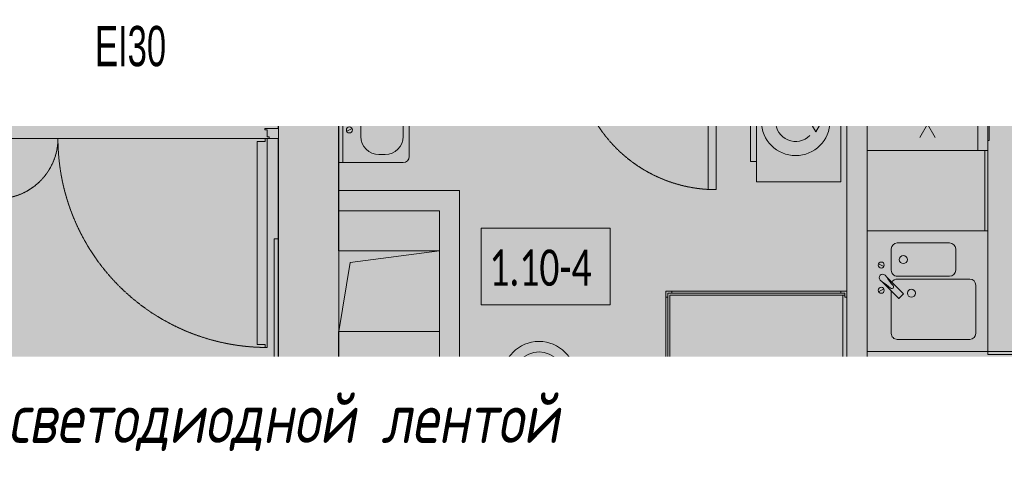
# Model space of a CAD drawing. Header units: millimetres. Extents: x -76220005 to 7466349, y -86687 to 22351.
# Tile 208 of 256: x 63243 to 68135, y -33846 to -31579. Entities that reach past the tile are written whole.
import ezdxf
from ezdxf import colors
from ezdxf.entities.mleader import LeaderData, LeaderLine
from ezdxf.math import Vec2, Vec3

# ---------------------------------------------------------------- set-up
doc = ezdxf.new("R2010")
doc.units = ezdxf.units.MM
for name, pattern in [('-D1-02х01', [3, 2, -1]), ('-D1-03x03', [6, 3, -3]), ('DASHDOT', [25.4, 12.7, -6.35, 0, -6.35])]:
    doc.linetypes.add(name, pattern=pattern)
for name, color, linetype, lineweight in [('_0', 7, 'Continuous', 13), ('A-000-MH_MASS', 7, '-D1-03x03', 5), ('A-010-A_ROOM', 7, 'Continuous', 18), ('A-200-M_WALL', 7, 'Continuous', 5), ('A-200-M_WALL_INT', 7, 'Continuous', 5), ('A-200-M_WALL_PAT', 7, 'Continuous', 5), ('A-230-M_FLOOR', 7, 'Continuous', 5), ('A-325-M_DOOR', 7, 'Continuous', 5), ('A-700-M_FFE', 7, 'Continuous', 5), ('dim_light', 12, 'Continuous', 9), ('dim_pot', 183, 'Continuous', 9), ('E-610-M_EPS', 7, 'Continuous', 5), ('M-520-M_DRAINAGE_FW', 7, 'Continuous', 5), ('M-567-M_MECH_EQP', 7, 'Continuous', 5), ('Z-060-M_DETAIL', 7, 'Continuous', 5), ('Марки дверей', 7, 'Continuous', 9)]:
    doc.layers.add(name, color=color, linetype=linetype, lineweight=lineweight)
doc.layers.add('dim_razv', color=7, linetype='DASHDOT', lineweight=9, true_color=0x285228)
doc.layers.add('pol', color=7, linetype='Continuous', lineweight=15, true_color=0x55666d)
doc.styles.add('Arial Narrow_1', font='ARIALN.TTF', dxfattribs={"width": 0.75, "height": 200})
doc.styles.add('Calibri Light_2', font='Calibri light.ttf', dxfattribs={"width": 0.7, "height": 250})
doc.styles.add('fl_iso paper', font='isocpeur.ttf', dxfattribs={"width": 0.8, "oblique": 10})
doc.styles.add('In tre', font='isocpeur.ttf', dxfattribs={"width": 0.8, "oblique": 10})

# ---------------------------------------------------------------- blocks, each defined once
blk = doc.blocks.new('_DOT')
at = {"color": 0, "linetype": 'ByBlock'}
blk.add_line((-0.5, 0), (-1, 0), dxfattribs=at)
at = {"color": 0, "linetype": 'ByBlock', "const_width": 0.5}
blk.add_lwpolyline([(-0.25, 0, 1), (0.25, 0, 1)], format="xyb", close=True, dxfattribs=at)
blk = doc.blocks.new('A_MEQ_OpeningShaft-Rectangular - ВК-7854952-50_AS_Plan_10')
at = {"layer": 'Z-060-M_DETAIL', "linetype": '-D1-03x03'}
blk.add_hatch(color=256, dxfattribs=at).paths.add_polyline_path([(0, -300), (42.9, -42.9), (500, 0), (0, 0)])
at = {"layer": 'A-000-MH_MASS'}
for p, q in [((500, 0), (0, 0)), ((0, 0), (0, -300)), ((500, -300), (500, 0)), ((0, -300), (500, -300))]:
    blk.add_line(p, q, dxfattribs=at)
at = {"layer": 'Z-060-M_DETAIL'}
for p, q in [((500, 0), (0, 0)), ((0, 0), (0, -300)), ((0, -300), (42.9, -42.9)), ((42.9, -42.9), (500, 0)), ((500, 0), (500, -300)), ((0, -300), (500, -300))]:
    blk.add_line(p, q, dxfattribs=at)
blk = doc.blocks.new('A_MEQ_OpeningShaft-Rectangular - ОВ-7834204-50_AS_Plan_10')
at = {"layer": 'Z-060-M_DETAIL', "linetype": '-D1-03x03'}
blk.add_hatch(color=256, dxfattribs=at).paths.add_polyline_path([(0, -400), (57.1, -57.1), (500, 0), (0, 0)])
at = {"layer": 'A-000-MH_MASS'}
for p, q in [((500, 0), (0, 0)), ((0, 0), (0, -400)), ((500, -400), (500, 0)), ((0, -400), (500, -400))]:
    blk.add_line(p, q, dxfattribs=at)
at = {"layer": 'Z-060-M_DETAIL'}
for p, q in [((500, 0), (0, 0)), ((0, 0), (0, -400)), ((57.1, -57.1), (500, 0)), ((500, 0), (500, -400)), ((0, -400), (57.1, -57.1)), ((0, -400), (500, -400))]:
    blk.add_line(p, q, dxfattribs=at)
blk = doc.blocks.new('A_DOR_Door - INT_3_Single_800Wx2100H-8417655-50_AS_Plan_10')
at = {"layer": 'A-325-M_DOOR'}
for p, q in [((-350, 50), (-350, 750)), ((-350, 750), (-310, 750)), ((-350, 50), (-350, 750)), ((-310, 750), (-310, 50)), ((-380, 50), (-380, -20)), ((-350, 50), (-380, 50)), ((-310, 50), (-350, 50)), ((-350, -20), (-350, 50)), ((380, 50), (350, 50)), ((350, 50), (350, -20)), ((380, -20), (380, 50)), ((-380, -20), (-350, -20)), ((350, -20), (380, -20))]:
    blk.add_line(p, q, dxfattribs=at)
at = {"layer": 'A-325-M_DOOR', "linetype": '-D1-02х01'}
blk.add_arc((-350, 50), 700, 360, 90, dxfattribs=at)
blk = doc.blocks.new('MR_Душевой поддон - Санузел с душем_900х900-2493956-50_AS_Plan_10')
at = {"layer": 'M-520-M_DRAINAGE_FW'}
for p, q in [((-70, 900), (-100, 900)), ((-100, 900), (-100, 870)), ((-90, 870), (-90, 890)), ((-90, 890), (-70, 890)), ((790, 890), (-90, 890)), ((-90, 890), (-90, 10)), ((-70, 900), (770, 900)), ((-70, 890), (-70, 900)), ((800, 900), (770, 900)), ((770, 900), (770, 890)), ((770, 890), (790, 890)), ((790, 890), (790, 870)), ((790, 880), (790, 890)), ((800, 870), (800, 900)), ((-100, 30), (-100, 870)), ((-100, 870), (-90, 870)), ((-80, 10), (-80, 880)), ((-80, 880), (790, 880)), ((780, 880), (780, 20)), ((790, 870), (800, 870)), ((338.7, 20), (338.7, 375.1)), ((361.3, 375.1), (361.3, 20)), ((251.9, 129.1), (298.9, 129.1)), ((251.9, 120), (251.9, 129.1)), ((251.9, 120), (298.9, 120)), ((251.9, 92.5), (251.9, 120)), ((298.9, 120), (251.9, 120)), ((298.9, 129.1), (298.9, 120)), ((298.9, 120), (298.9, 92.5)), ((298.9, 92.5), (251.9, 92.5)), ((253.8, 92.5), (296.6, 92.5)), ((253.8, 42), (253.8, 92.5)), ((266.7, 73.7), (338.7, 73.7)), ((296.6, 92.5), (296.6, 73.7)), ((361.3, 73.7), (428.7, 73.7)), ((455.7, 73.7), (479.1, 73.7)), ((479.1, 73.7), (479.1, 42)), ((-100, 30), (-100, 0)), ((-90, 30), (-100, 30)), ((-90, 10), (-90, 30)), ((-70, 10), (-90, 10)), ((-90, 10), (-80, 10)), ((250.2, 20), (-80, 20)), ((-70, 0), (-70, 10)), ((250.2, 20), (310, 20)), ((250.2, 0), (250.2, 20)), ((266.7, 42), (253.8, 42)), ((264, 34), (296, 34)), ((264, 20), (264, 34)), ((296, 20), (264, 20)), ((338.7, 42), (266.7, 42)), ((266.7, 42), (293.6, 42)), ((266.7, 34), (266.7, 42)), ((293.6, 34), (266.7, 34)), ((293.6, 42), (293.6, 34)), ((296, 34), (296, 20)), ((338.7, 20), (310, 20)), ((310, 20), (310, 0)), ((361.3, 20), (338.7, 20)), ((479.1, 42), (361.3, 42)), ((400, 20), (361.3, 20)), ((400, 0), (400, 20)), ((400, 20), (459.8, 20)), ((414, 20), (414, 34)), ((414, 34), (446, 34)), ((446, 20), (414, 20)), ((416.4, 34), (416.4, 42)), ((416.4, 42), (443.3, 42)), ((443.3, 34), (416.4, 34)), ((443.3, 42), (443.3, 34)), ((446, 34), (446, 20)), ((780, 20), (459.8, 20)), ((459.8, 20), (459.8, 0)), ((-100, 0), (-70, 0)), ((310, 0), (250.2, 0)), ((459.8, 0), (400, 0))]:
    blk.add_line(p, q, dxfattribs=at)
for centre, radius, start, end in [((350, 391.5), 110, 275.916, 264.084), ((350, 391.5), 20, 0, 180), ((350, 391.5), 20, 180, 0), ((350, 391.5), 20, 235.4667, 304.5333), ((450, 155.2), 20.9, 360, 180), ((450, 155.2), 20.9, 180, 360), ((350, 56.1), 15.5, 137.0093, 222.9907), ((350, 56.1), 15.5, 317.0093, 42.9907), ((442.2, 67.2), 15, 0, 180), ((442.2, 67.2), 15, 154.0483, 25.9517), ((442.2, 67.2), 15, 180, 0)]:
    blk.add_arc(centre, radius, start, end, dxfattribs=at)
blk = doc.blocks.new('MR_Унитаз напольный - Санузел с ванной-3100252-50_AS_Plan_10')
at = {"layer": 'M-520-M_DRAINAGE_FW'}
for p, q in [((-182.5, 0), (-182.5, 267.5)), ((-130, 267.5), (-130, 90)), ((130, 90), (130, 267.5)), ((182.5, 267.5), (182.5, 0)), ((-50, 150), (-50, 100)), ((50, 100), (50, 150)), ((-50, 135), (50, 135)), ((-90, 50), (90, 50)), ((182.5, 0), (-182.5, 0)), ((-182.5, -50), (-182.5, 0)), ((-182.5, 0), (182.5, 0)), ((182.5, 0), (182.5, -50)), ((-182.5, -50), (182.5, -50)), ((-182.5, -200), (-182.5, -50)), ((182.5, -50), (-182.5, -50)), ((182.5, -50), (182.5, -200)), ((182.5, -200), (-182.5, -200))]:
    blk.add_line(p, q, dxfattribs=at)
for centre, radius, start, end in [((0, 267.5), 182.5, 0, 180), ((0, 267.5), 130, 360, 180), ((0, 150), 50, 360, 180), ((-90, 90), 40, 180, 270), ((90, 90), 40, 270, 360), ((0, -125), 20, 360, 180), ((0, -125), 20, 180, 360)]:
    blk.add_arc(centre, radius, start, end, dxfattribs=at)
blk = doc.blocks.new('MR_Тумба-Умывальник с зеркалом - Тумба-умывальник_450-2454508-50_AS_Plan_10')
at = {"layer": 'M-520-M_DRAINAGE_FW'}
for p, q in [((-225, 0), (-225, -320)), ((225, -320), (225, 0)), ((-225, -20), (225, -20)), ((-69.7, -39.8), (-55.6, -66.3)), ((20, -33.1), (-20, -33.1)), ((-20, -33.1), (-20, -73.1)), ((20, -73.1), (20, -33.1)), ((69.7, -39.8), (55.6, -66.3)), ((-20, -73.1), (-17, -73.1)), ((-17, -60), (-17, -73.1)), ((-17, -73.1), (-17, -187.9)), ((17, -73.1), (17, -60)), ((17, -187.9), (17, -73.1)), ((17, -73.1), (20, -73.1)), ((-17, -110), (-95, -110)), ((95, -110), (17, -110)), ((-14, -190.9), (14, -190.9)), ((-185, -200), (-185, -230)), ((0, -210), (0, -240)), ((185, -230), (185, -200)), ((-10, -250), (-40, -250)), ((0, -290), (0, -260)), ((40, -250), (10, -250)), ((-95, -320), (95, -320)), ((-195, -350), (195, -350))]:
    blk.add_line(p, q, dxfattribs=at)
for centre, radius, start, end in [((-62.7, -53.1), 15, 360, 180), ((0, -60), 17, 360, 180), ((62.7, -53.1), 15, 360, 180), ((-62.7, -53.1), 15, 180, 360), ((-217.6, -129.9), 208.5, 1.5946, 15.8177), ((217.6, -129.9), 208.5, 164.1823, 178.4054), ((62.7, -53.1), 15, 180, 360), ((-95, -200), 90, 90, 180), ((0, -124.1), 9.19, 180, 360), ((95, -200), 90, 360, 90), ((-14, -187.9), 3, 180, 270), ((-14, -187.9), 3, 195, 255), ((14, -187.9), 3, 270, 0), ((14, -187.9), 3, 285, 345), ((-95, -230), 90, 180, 270), ((0, -250), 25, 0, 180), ((95, -230), 90, 270, 360), ((0, -250), 25, 180, 0), ((-195, -320), 30, 180, 270), ((195, -320), 30, 270, 360)]:
    blk.add_arc(centre, radius, start, end, dxfattribs=at)
blk = doc.blocks.new('MR_Мойка - Кухонная мойка-V62-50_AS_Plan_10')
at = {"layer": 'M-520-M_DRAINAGE_FW'}
for p, q in [((-300, -50), (-300, 550)), ((-300, 550), (300, 550)), ((-300, -50), (-300, 550)), ((300, 550), (300, -50)), ((-30, 490), (210, 490)), ((-60, 100), (-60, 460)), ((240, 460), (240, 100)), ((-240, 100), (-240, 360)), ((-210, 390), (-104, 390)), ((-74, 360), (-74, 100)), ((-69.8, 48.2), (11.4, 129.4)), ((35.5, 105.4), (-45.7, 24.2)), ((15.7, 129.4), (35.5, 109.6)), ((-104, 70), (-210, 70)), ((210, 70), (0.1, 70)), ((-136.7, 6.7), (-122.6, 33.3)), ((-79, 39), (-69.8, 48.2)), ((-45.7, 24.2), (-55, 14.9)), ((2.7, 6.7), (-11.4, 33.3)), ((300, -50), (-300, -50))]:
    blk.add_line(p, q, dxfattribs=at)
for centre, radius, start, end in [((-30, 460), 30, 90, 180), ((210, 460), 30, 0, 90), ((-210, 360), 30, 90, 180), ((-104, 360), 30, 0, 90), ((-157, 130), 20, 0, 180), ((10, 170), 20, 0, 180), ((10, 170), 20, 180, 0), ((-210, 100), 30, 180, 270), ((-157, 130), 20, 180, 0), ((-104, 100), 30, 270, 0), ((-30, 100), 30, 180, 241.4489), ((13.5, 127.3), 3, 45, 135), ((13.5, 127.3), 3, 45, 135), ((33.3, 107.5), 3, 315, 45), ((33.3, 107.5), 3, 315, 45), ((210, 100), 30, 270, 0), ((-171.5, 230.2), 208.5, 299.1823, 313.4054), ((136.3, -77.5), 208.5, 136.5946, 150.8177), ((-21.7, 72.3), 9.19, 315, 135), ((-129.7, 20), 15, 0, 180), ((-129.7, 20), 15, 180, 0), ((-67, 26.9), 17, 135, 315), ((-4.3, 20), 15, 0, 180), ((-4.3, 20), 15, 180, 0)]:
    blk.add_arc(centre, radius, start, end, dxfattribs=at)
blk = doc.blocks.new('MR_Доборный кухонный элемент - Доборный элемент-2474931-50_AS_Plan_10')
at = {"layer": 'A-700-M_FFE'}
for p, q in [((400, 0), (0, 0)), ((0, 0), (0, -585)), ((400, -585), (0, -585)), ((0, -585), (0, -600)), ((0, -585), (400, -585)), ((0, -600), (400, -600))]:
    blk.add_line(p, q, dxfattribs=at)
blk = doc.blocks.new('MR_Холодильник - Холодильник-2465095-50_AS_Plan_10')
at = {"layer": 'E-610-M_EPS'}
for p, q in [((300, 300), (-300, 300)), ((-300, 300), (-300, -250)), ((300, -250), (300, 300)), ((-170, 0), (-170, 75)), ((0, 0), (0, 75)), ((170, 75), (170, 0)), ((-235, 37.5), (-170, 0)), ((-170, 0), (-235, -37.5)), ((-105, 37.5), (-170, 0)), ((-170, -75), (-170, 0)), ((-170, 0), (-105, -37.5)), ((-65, 37.5), (0, 0)), ((65, 37.5), (0, 0)), ((170, 0), (105, 37.5)), ((105, -37.5), (170, 0)), ((170, 0), (235, 37.5)), ((235, -37.5), (170, 0)), ((170, 0), (170, -75)), ((0, 0), (-65, -37.5)), ((0, -75), (0, 0)), ((0, 0), (65, -37.5)), ((300, -250), (-300, -250)), ((-300, -250), (-300, -300)), ((-300, -250), (300, -250)), ((300, -300), (300, -250)), ((-300, -300), (300, -300)), ((-150, -300), (-250, -300)), ((-250, -300), (-250, -306.1)), ((-250, -306.1), (-150, -306.1)), ((-150, -306.1), (-150, -300))]:
    blk.add_line(p, q, dxfattribs=at)
blk = doc.blocks.new('MR_Стиральная машина - Стиральная машина_450-4908679-50_AS_Plan_10')
at = {"layer": 'E-610-M_EPS'}
for p, q in [((-200, 450), (200, 450)), ((-200, 420), (-200, 450)), ((200, 450), (200, 420)), ((-300, 420), (300, 420)), ((-300, 0), (-300, 420)), ((300, 420), (300, 0)), ((0, 355), (52, 325)), ((0, 295), (0, 355)), ((52, 325), (0, 295)), ((-52, 125), (0, 155)), ((0, 155), (0, 95)), ((0, 95), (-52, 125)), ((300, 0), (-300, 0))]:
    blk.add_line(p, q, dxfattribs=at)
for radius, start, end in [(170, 0, 180), (100, 90, 225), (100, 270, 45), (170, 180, 0)]:
    blk.add_arc((0, 225), radius, start, end, dxfattribs=at)
blk = doc.blocks.new('MR_Доборный кухонный элемент - Доборный элемент-2465071-50_AS_Plan_10')
at = {"layer": 'A-700-M_FFE'}
for p, q in [((600, 0), (0, 0)), ((0, 0), (0, -585)), ((600, -585), (0, -585)), ((0, -585), (0, -600)), ((0, -585), (600, -585)), ((600, -600), (600, -585)), ((0, -600), (600, -600))]:
    blk.add_line(p, q, dxfattribs=at)
blk = doc.blocks.new('A_DOR_Door - INT_1_Double_50_1450Wx2200_Лестничная клетка-8419062-50_AS_Plan_10')
at = {"layer": 'A-325-M_DOOR'}
for p, q in [((-670, 100), (-670, 1140)), ((-670, 1140), (-660, 1140)), ((-670, 1050), (-670, 1140)), ((-660, 1140), (-660, 1125)), ((-660, 1125), (-620, 1125)), ((-620, 1125), (-620, 1050)), ((-670, 190), (-670, 1050)), ((-620, 1050), (-620, 190)), ((670, 400), (660, 400)), ((660, 400), (660, 385)), ((670, 100), (670, 400)), ((670, 310), (670, 400)), ((660, 385), (620, 385)), ((620, 385), (620, 310)), ((620, 310), (620, 190)), ((670, 190), (670, 310)), ((-670, 100), (-670, 190)), ((-620, 190), (-620, 115)), ((620, 190), (620, 115)), ((670, 100), (670, 190)), ((-680, 100), (-725, 100)), ((-725, 100), (-725, 50)), ((-680, 92), (-680, 100)), ((-660, 100), (-670, 100)), ((-660, 115), (-660, 100)), ((-620, 115), (-660, 115)), ((620, 115), (660, 115)), ((660, 115), (660, 100)), ((660, 100), (670, 100)), ((725, 100), (680, 100)), ((680, 100), (680, 92)), ((725, 50), (725, 100)), ((-725, 50), (-658, 50)), ((-670, 92), (-680, 92)), ((-670, 58), (-670, 92)), ((-658, 58), (-670, 58)), ((-658, 50), (-658, 58)), ((670, 58), (658, 58)), ((658, 58), (658, 50)), ((658, 50), (725, 50)), ((680, 92), (670, 92)), ((670, 92), (670, 58))]:
    blk.add_line(p, q, dxfattribs=at)
at = {"layer": 'A-325-M_DOOR', "linetype": '-D1-02х01'}
for centre, radius, start, end in [((-670, 100), 1040, 360, 90), ((670, 100), 300, 90, 180)]:
    blk.add_arc(centre, radius, start, end, dxfattribs=at)

msp = doc.modelspace()

# ---------------------------------------------------------------- hatches: boundary and pattern name
at = {"layer": '_0', "transparency": 33554534}
h = msp.add_hatch(color=252, dxfattribs=at)
h.dxf.hatch_style = 1
h.paths.add_polyline_path([(17837.9, -49734.4), (25204.6, -19284.4), (73878, -19284.4), (73878, -49734.4)])
h.paths.add_polyline_path([(28728, -40979.4), (28728, -37429.4), (30528, -37429.4), (30528, -30029.4), (28477.6, -30029.4), (28478, -28029.4), (29978, -28029.4), (29978, -27479.4), (32178, -27479.4), (32178, -28029.4), (44478, -28029.4), (44478, -27929.4), (45278, -27929.4), (45278, -27379.4), (47528, -27379.4), (47528, -27929.4), (53578, -27929.4), (53578, -27379.4), (55478, -27379.4), (55478, -27929.4), (64478, -27929.4), (64478, -26229.4), (67788, -26229.4), (67788, -28219.4), (66578, -28219.4), (66578, -30029.4), (62978, -30029.4), (62078, -30029.4), (58678, -30029.4), (58678, -38979.4), (61728, -38979.4), (62978, -38979.4), (66878, -38979.4), (66878, -41429.4), (64488, -41429.4), (64488, -41079.4), (59948, -41079.4), (59948, -41629.4), (57898, -41629.4), (57898, -41079.4), (47038, -41079.4), (47038, -41629.4), (44088, -41629.4), (44088, -40979.4)], flags=16)
at = {"layer": 'A-200-M_WALL_PAT'}
h = msp.add_hatch(dxfattribs=at)
h.set_pattern_fill('FP_1', color=256, style=0, pattern_type=2)
h.set_pattern_definition([(45, (36177.975, -48979.44), (-57.02463, 57.02463), []), (45, (36235, -48979.44), (-57.02463, 57.02463), [100.806, -20.161, 3.353, -16.808])])
h.paths.add_polyline_path([(64678, -39179.4), (64828, -39179.4), (64828, -29829.4), (64528, -29829.4), (64528, -39179.4)])
h = msp.add_hatch(dxfattribs=at)
h.set_pattern_fill('FP_2', color=256, style=0, pattern_type=2)
h.set_pattern_definition([(45, (36177.98, -48979.44), (-75.43415, 75.43415), [106.68, -17.78, 3.556, -17.78]), (45, (36177.98, -48904.05), (-75.43415, 75.43415), []), (50, (36177.98, -48979.44), (127.52922, -11.15758), [13.335, -146.685]), (355, (36177.98, -48979.44), (-24.66966, 133.74002), [10.668, -117.348]), (100.451, (36188.6, -48980.37), (102.85973, 122.58178), [11.333, -124.663]), (46.184, (36177.98, -48943.88), (189.75516, -29.43036), [20.002, -220.027]), (96.636, (36193.79, -48946.33), (166.1822, 173.1996), [17, -186.995]), (351.184, (36177.98, -48943.88), (166.1839, 173.1976), [16.002, -176.022]), (21, (36195.76, -48952.77), (106.13027, -71.58603), [13.335, -146.685]), (326, (36195.76, -48952.77), (43.26188, 128.93175), [10.668, -117.348]), (71.451, (36204.6, -48958.73), (149.39198, 57.34505), [11.333, -124.663]), (37.5, (36177.975, -48979.436), (2.16223, 59.18836), [3.353, -112.573, 3.353, -115.773, -117.792]), (37.5, (36177.975, -48979.436), (2.16223, 59.18836), [-235.052, 3.353, -114.44]), (7.5, (36177.975, -48979.436), (46.77386, 70.12615), [3.353, -64.567, 3.353, -109.906, -44.894]), (7.5, (36177.975, -48979.436), (46.77386, 70.12615), [-181.178, 3.353, -41.542]), (327.5, (36138.326, -48979.436), (94.91367, -4.010093), [3.353, -41.097, 3.353, -135.331, -184.023]), (327.5, (36138.326, -48979.436), (94.91367, -4.010093), [-183.134, 3.353, -180.67]), (317.5, (36120.55, -48979.44), (103.69057, 17.79882), [3.353, -54.432, 3.353, -88.748, -130.683]), (317.5, (36120.55, -48979.44), (103.69057, 17.79882), [-149.885, 3.353, -127.33])])
h.paths.add_polyline_path([(72728, -34029.4), (72728, -33829.4), (64828, -33829.4), (64828, -34029.4), (72261.4, -34029.4)])

# ---------------------------------------------------------------- linework, layer by layer
at = {"layer": 'A-010-A_ROOM', "lineweight": 5, "flags": 128}
msp.add_lwpolyline([(65536.4, -32616.3), (66176.9, -32616.3), (66176.9, -32997.3), (65536.4, -32997.3)], close=True, dxfattribs=at)
at = {"layer": 'A-200-M_WALL', "lineweight": 25}
for p, q in [((64828, -32729.4), (64828, -29829.4)), ((64528, -32119.4), (64528, -30029.4)), ((64528, -36809.4), (64528, -32169.4)), ((64828, -33529.4), (64828, -33129.4)), ((64828, -33829.4), (64828, -34029.4))]:
    msp.add_line(p, q, dxfattribs=at)
at = {"layer": 'A-200-M_WALL', "lineweight": 9}
for p, q in [((65428, -32429.4), (64828, -32429.4)), ((65428, -33829.4), (65428, -32429.4)), ((64828, -32529.4), (65328, -32529.4)), ((65328, -32529.4), (65328, -32729.4)), ((65328, -33129.4), (65328, -33329.4)), ((65328, -33329.4), (64828, -33329.4)), ((64828, -33429.4), (65328, -33429.4)), ((65328, -33429.4), (65328, -33529.4)), ((65640.5, -33829.4), (65428, -33829.4)), ((66453, -33829.4), (66005.5, -33829.4)), ((66803.2, -33829.4), (66483, -33829.4)), ((66953, -33829.4), (66863, -33829.4)), ((68053, -33829.4), (67012.8, -33829.4))]:
    msp.add_line(p, q, dxfattribs=at)
at = {"layer": 'A-200-M_WALL'}
for p, q in [((64508, -32669.4), (64508, -36309.4)), ((64528, -32669.4), (64508, -32669.4)), ((65328, -33829.4), (65428, -33829.4))]:
    msp.add_line(p, q, dxfattribs=at)
at = {"layer": 'A-200-M_WALL_INT'}
for p, q in [((67452.2, -31624.4), (67452.2, -30179.4)), ((67453, -30179.4), (67453, -31629.4)), ((64828, -31624.4), (65953, -31624.4)), ((65953, -31624.4), (65953, -31724.4)), ((66753, -31624.4), (67453, -31624.4)), ((66753, -31724.4), (66753, -31624.4)), ((65953, -31724.4), (64828, -31724.4)), ((67353, -31724.4), (66753, -31724.4)), ((67353, -32929.4), (67353, -31724.4)), ((67353, -33829.4), (67353, -32959.4)), ((67453, -33229.4), (67453, -33829.4))]:
    msp.add_line(p, q, dxfattribs=at)
at = {"layer": 'A-230-M_FLOOR'}
for p, q in [((65953, -31624.4), (66753, -31624.4)), ((63143, -32169.4), (64463, -32169.4)), ((64473, -32169.4), (64483, -32169.4))]:
    msp.add_line(p, q, dxfattribs=at)

# ---------------------------------------------------------------- block references
at = {"layer": 'A-325-M_DOOR', "color": 8, "true_color": 0x7f7f7f, "rotation": 180}
for name, p in [('A_DOR_Door - INT_3_Single_800Wx2100H-8417655-50_AS_Plan_10', (66353, -31674.4)), ('A_DOR_Door - INT_1_Double_50_1450Wx2200_Лестничная клетка-8419062-50_AS_Plan_10', (63803, -32069.4))]:
    msp.add_blockref(name, p, dxfattribs=at)
at = {"layer": 'A-700-M_FFE'}
for name, p, rotation in [('MR_Доборный кухонный элемент - Доборный элемент-2474931-50_AS_Plan_10', (67453, -32629.4), 89.99999999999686), ('MR_Доборный кухонный элемент - Доборный элемент-2465071-50_AS_Plan_10', (68653, -33829.7), 180)]:
    msp.add_blockref(name, p, dxfattribs=dict(at, rotation=rotation))
at = {"layer": 'E-610-M_EPS'}
for name, p, rotation in [('MR_Холодильник - Холодильник-2465095-50_AS_Plan_10', (67753, -31929.4), 89.99999999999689), ('MR_Стиральная машина - Стиральная машина_450-4908679-50_AS_Plan_10', (67323, -32084.8), 90.0000000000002)]:
    msp.add_blockref(name, p, dxfattribs=dict(at, rotation=rotation))
at = {"layer": 'M-520-M_DRAINAGE_FW'}
for name, p, rotation in [('MR_Тумба-Умывальник с зеркалом - Тумба-умывальник_450-2454508-50_AS_Plan_10', (64828, -32064.4), 89.99999999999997), ('MR_Мойка - Кухонная мойка-V62-50_AS_Plan_10', (67503, -32929.4), 270.0000000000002)]:
    msp.add_blockref(name, p, dxfattribs=dict(at, rotation=rotation))
for name, p in [('MR_Душевой поддон - Санузел с душем_900х900-2493956-50_AS_Plan_10', (66553, -33829.4)), ('MR_Унитаз напольный - Санузел с ванной-3100252-50_AS_Plan_10', (65823, -33629.4))]:
    msp.add_blockref(name, p, dxfattribs=at)
at = {"layer": 'M-567-M_MECH_EQP'}
for name, p in [('A_MEQ_OpeningShaft-Rectangular - ОВ-7834204-50_AS_Plan_10', (64828, -32729.4)), ('A_MEQ_OpeningShaft-Rectangular - ВК-7854952-50_AS_Plan_10', (64828, -33529.4))]:
    msp.add_blockref(name, p, dxfattribs=at)

# ---------------------------------------------------------------- texts
at = {"layer": 'A-010-A_ROOM', "lineweight": 5, "insert": (65576.2, -32722.5), "char_height": 180, "width": 709.493, "attachment_point": 1, "style": 'Calibri Light_2'}
msp.add_mtext('1.10-4 ', dxfattribs=at)
at = {"layer": 'Марки дверей', "lineweight": 5, "insert": (63617, -31610.1), "char_height": 200, "width": 444.937, "attachment_point": 1, "style": 'Arial Narrow_1'}
msp.add_mtext('EI30', dxfattribs=at)

# ---------------------------------------------------------------- next in the draw order: leaders
at = {"layer": 'dim_light'}
ml = msp.add_multileader_mtext('Standard', dxfattribs=at)
ml.set_content('\\pxsm1,ql;Контурная подсветка потолка светодиодной лентой', color=256, style='fl_iso paper')
ml.set_leader_properties(lineweight=5)
ml.set_arrow_properties(name='DOT')
ml.build(insert=Vec2(0, 0))
ml.multileader.update_dxf_attribs({"has_dogleg": 0, "text_left_attachment_type": 6, "text_right_attachment_type": 6, "dogleg_length": 0.75, "arrow_head_size": 60, "scale": 40})
ctx = ml.context
ctx.base_point, ctx.scale, ctx.char_height, ctx.arrow_head_size, ctx.landing_gap_size, ctx.plane_origin = Vec3(59256.9, -33734.7), 40, 250, 60, 80, Vec3(61314.1, -26554.8)
ctx.left_attachment, ctx.right_attachment = 6, 6
notes = []
notes.append((ctx, [(1, (1, 1, 0), (59226.9, -33734.7), (1, 0), 30, [(0, [(55878, -34519.2)], 0, [])])]))
ctx.mtext.insert, ctx.mtext.width, ctx.mtext.defined_height, ctx.mtext.line_spacing_factor, ctx.mtext.flow_direction = Vec3(59336.9, -33434.7), 4067.72, 979.1, 0.7, 5
ctx.mtext.has_bg_fill, ctx.mtext.bg_color, ctx.mtext.bg_scale_factor, ctx.mtext.bg_transparency, ctx.mtext.use_window_bg_color = 1, -1027028792, 1.5, 0, 1
for ctx, leaders in notes:
    for number, flags, end, landing, length, lines in leaders:
        leader = LeaderData()
        leader.index, (leader.has_last_leader_line, leader.has_dogleg_vector, leader.attachment_direction) = number, flags
        leader.last_leader_point, leader.dogleg_vector, leader.dogleg_length = Vec3(end), Vec3(landing), length
        for number, points, colour, breaks in lines:
            line = LeaderLine()
            line.index, line.vertices, line.color, line.breaks = number, Vec3.list(points), colors.encode_raw_color(colour), breaks
            leader.lines.append(line)
        ctx.leaders.append(leader)

# ---------------------------------------------------------------- next in the draw order: leaders
at = {"layer": 'pol', "color": 1, "linetype": 'ByBlock', "true_color": 0xff0000}
ml = msp.add_multileader_mtext('Standard', dxfattribs=at)
ml.set_content('Лоток щелевой\\Pводоотводный в полу, модульный. Лщ-1', color=(255, 0, 0), style='In tre')
ml.set_leader_properties()
ml.build(insert=Vec2(0, 0))
ml.multileader.update_dxf_attribs({"text_left_attachment_type": 6, "text_right_attachment_type": 6, "dogleg_length": 1, "arrow_head_size": 0, "scale": 50})
ctx = ml.context
ctx.base_point, ctx.scale, ctx.char_height, ctx.arrow_head_size, ctx.landing_gap_size, ctx.plane_origin = Vec3(44962.2, -33947), 50, 200, 0, 4.5, Vec3(50883.5, -29201.2)
ctx.left_attachment, ctx.right_attachment = 6, 6
notes = []
notes.append((ctx, [(0, (1, 1, 0), (47228, -33947), (-1, 0), 50, [(1, [(49508, -37354.4)], 0, [])])]))
ctx.mtext.insert, ctx.mtext.width, ctx.mtext.defined_height, ctx.mtext.flow_direction = Vec3(44966.7, -33687), 2329.345, 696.6, 5
ctx.mtext.has_bg_fill, ctx.mtext.bg_color, ctx.mtext.bg_scale_factor, ctx.mtext.bg_transparency, ctx.mtext.use_window_bg_color = 1, -1027028792, 1.5, 0, 1
for ctx, leaders in notes:
    for number, flags, end, landing, length, lines in leaders:
        leader = LeaderData()
        leader.index, (leader.has_last_leader_line, leader.has_dogleg_vector, leader.attachment_direction) = number, flags
        leader.last_leader_point, leader.dogleg_vector, leader.dogleg_length = Vec3(end), Vec3(landing), length
        for number, points, colour, breaks in lines:
            line = LeaderLine()
            line.index, line.vertices, line.color, line.breaks = number, Vec3.list(points), colors.encode_raw_color(colour), breaks
            leader.lines.append(line)
        ctx.leaders.append(leader)

# ---------------------------------------------------------------- next in the draw order: leaders
at = {"layer": 'dim_pot', "color": 0, "linetype": 'ByBlock'}
ml = msp.add_multileader_mtext('Standard', dxfattribs=at)
ml.set_content('Лючок 400х400 для обслуживания запотолочных пожарных извещателей, расположение уточнить по месту', style='In tre')
ml.set_leader_properties()
ml.build(insert=Vec2(0, 0))
ml.multileader.update_dxf_attribs({"text_left_attachment_type": 6, "text_right_attachment_type": 6, "dogleg_length": 1, "arrow_head_size": 0, "scale": 50})
ctx = ml.context
ctx.base_point, ctx.scale, ctx.char_height, ctx.arrow_head_size, ctx.landing_gap_size, ctx.plane_origin = Vec3(59333.8, -34272.7), 50, 200, 0, 4.5, Vec3(66193.6, -29209.3)
ctx.left_attachment, ctx.right_attachment = 6, 6
notes = []
notes.append((ctx, [(1, (1, 1, 0), (59283.8, -34272.7), (1, 0), 50, [(0, [(55028, -37279.4), (55028, -31929.4)], 0, [])])]))
ctx.mtext.insert, ctx.mtext.width, ctx.mtext.defined_height, ctx.mtext.flow_direction = Vec3(59338.3, -34012.7), 3669.399, 696.6, 5
ctx.mtext.has_bg_fill, ctx.mtext.bg_color, ctx.mtext.bg_scale_factor, ctx.mtext.bg_transparency, ctx.mtext.use_window_bg_color = 1, -1027028792, 1.5, 0, 1
for ctx, leaders in notes:
    for number, flags, end, landing, length, lines in leaders:
        leader = LeaderData()
        leader.index, (leader.has_last_leader_line, leader.has_dogleg_vector, leader.attachment_direction) = number, flags
        leader.last_leader_point, leader.dogleg_vector, leader.dogleg_length = Vec3(end), Vec3(landing), length
        for number, points, colour, breaks in lines:
            line = LeaderLine()
            line.index, line.vertices, line.color, line.breaks = number, Vec3.list(points), colors.encode_raw_color(colour), breaks
            leader.lines.append(line)
        ctx.leaders.append(leader)

# ---------------------------------------------------------------- next in the draw order: leaders
at = {"layer": 'dim_razv', "color": 0, "linetype": 'ByBlock'}
ml = msp.add_multileader_mtext('Standard', dxfattribs=at)
ml.set_content('Плитка керамогранитная, настенная', style='In tre')
ml.set_leader_properties()
ml.build(insert=Vec2(0, 0))
ml.multileader.update_dxf_attribs({"text_left_attachment_type": 6, "text_right_attachment_type": 6, "dogleg_length": 1, "arrow_head_size": 0, "scale": 50})
ctx = ml.context
ctx.base_point, ctx.scale, ctx.char_height, ctx.arrow_head_size, ctx.landing_gap_size, ctx.plane_origin = Vec3(44705.6, -33880.6), 50, 200, 0, 4.5, Vec3(45718.4, -33948.9)
ctx.left_attachment, ctx.right_attachment = 6, 6
notes = []
notes.append((ctx, [(0, (1, 1, 0), (47435.4, -33880.6), (-1, 0), 50, [(1, [(47759.3, -35329.4)], 0, [])])]))
ctx.mtext.insert, ctx.mtext.width, ctx.mtext.defined_height, ctx.mtext.flow_direction = Vec3(44710.1, -33640.6), 3092.716, 696.6, 5
ctx.mtext.has_bg_fill, ctx.mtext.bg_color, ctx.mtext.bg_scale_factor, ctx.mtext.bg_transparency, ctx.mtext.use_window_bg_color = 1, -1027028792, 1.5, 0, 1
for ctx, leaders in notes:
    for number, flags, end, landing, length, lines in leaders:
        leader = LeaderData()
        leader.index, (leader.has_last_leader_line, leader.has_dogleg_vector, leader.attachment_direction) = number, flags
        leader.last_leader_point, leader.dogleg_vector, leader.dogleg_length = Vec3(end), Vec3(landing), length
        for number, points, colour, breaks in lines:
            line = LeaderLine()
            line.index, line.vertices, line.color, line.breaks = number, Vec3.list(points), colors.encode_raw_color(colour), breaks
            leader.lines.append(line)
        ctx.leaders.append(leader)

# ---------------------------------------------------------------- next in the draw order: leaders
at = {"layer": 'dim_pot', "color": 0, "linetype": 'ByBlock'}
ml = msp.add_multileader_mtext('Standard', dxfattribs=at)
ml.set_content('ГКЛ короб по металлическому каркасу от отм. +2.500 до перекрытия', style='In tre')
ml.set_leader_properties()
ml.build(insert=Vec2(0, 0))
ml.multileader.update_dxf_attribs({"text_left_attachment_type": 6, "text_right_attachment_type": 6, "dogleg_length": 1, "arrow_head_size": 0, "scale": 50})
ctx = ml.context
ctx.base_point, ctx.scale, ctx.char_height, ctx.arrow_head_size, ctx.landing_gap_size, ctx.plane_origin = Vec3(33492.8, -32067.1), 50, 200, 0, 4.5, Vec3(40352.6, -27227.2)
ctx.left_attachment, ctx.right_attachment = 6, 6
notes = []
notes.append((ctx, [(1, (1, 1, 0), (33491.8, -32067.1), (1, 0), 1, [(0, [(37733, -30849.4), (38768, -34429.4)], 0, []), (2, [(31603, -30849.4)], 0, [])])]))
ctx.mtext.insert, ctx.mtext.width, ctx.mtext.defined_height, ctx.mtext.flow_direction = Vec3(33497.3, -31807.1), 2494.153, 696.6, 5
ctx.mtext.has_bg_fill, ctx.mtext.bg_color, ctx.mtext.bg_scale_factor, ctx.mtext.bg_transparency, ctx.mtext.use_window_bg_color = 1, -1027028792, 1.5, 0, 1
for ctx, leaders in notes:
    for number, flags, end, landing, length, lines in leaders:
        leader = LeaderData()
        leader.index, (leader.has_last_leader_line, leader.has_dogleg_vector, leader.attachment_direction) = number, flags
        leader.last_leader_point, leader.dogleg_vector, leader.dogleg_length = Vec3(end), Vec3(landing), length
        for number, points, colour, breaks in lines:
            line = LeaderLine()
            line.index, line.vertices, line.color, line.breaks = number, Vec3.list(points), colors.encode_raw_color(colour), breaks
            leader.lines.append(line)
        ctx.leaders.append(leader)

# ---------------------------------------------------------------- next in the draw order: leaders
at = {"layer": 'dim_razv', "color": 0, "linetype": 'ByBlock'}
ml = msp.add_multileader_mtext('Standard', dxfattribs=at)
ml.set_content('Плитка керамогранитная, настенная', style='In tre')
ml.set_leader_properties()
ml.build(insert=Vec2(0, 0))
ml.multileader.update_dxf_attribs({"text_left_attachment_type": 6, "text_right_attachment_type": 6, "dogleg_length": 1, "arrow_head_size": 0, "scale": 50})
ctx = ml.context
ctx.base_point, ctx.scale, ctx.char_height, ctx.arrow_head_size, ctx.landing_gap_size, ctx.plane_origin = Vec3(48765.5, -31651.1), 50, 200, 0, 4.5, Vec3(61086.9, -29237.9)
ctx.left_attachment, ctx.right_attachment = 6, 6
notes = []
notes.append((ctx, [(0, (1, 1, 0), (51495.3, -31651.1), (-1, 0), 50, [(1, [(53769.7, -30952.3)], 0, [])])]))
ctx.mtext.insert, ctx.mtext.width, ctx.mtext.defined_height, ctx.mtext.flow_direction = Vec3(48770, -31411.1), 3092.716, 696.6, 5
ctx.mtext.has_bg_fill, ctx.mtext.bg_color, ctx.mtext.bg_scale_factor, ctx.mtext.bg_transparency, ctx.mtext.use_window_bg_color = 1, -1027028792, 1.5, 0, 1
ml = msp.add_multileader_mtext('Standard', dxfattribs=at)
ml.set_content('Плитка керамогранитная, настенная', style='In tre')
ml.set_leader_properties()
ml.build(insert=Vec2(0, 0))
ml.multileader.update_dxf_attribs({"text_left_attachment_type": 6, "text_right_attachment_type": 6, "dogleg_length": 1, "arrow_head_size": 0, "scale": 50})
ctx = ml.context
ctx.base_point, ctx.scale, ctx.char_height, ctx.arrow_head_size, ctx.landing_gap_size, ctx.plane_origin = Vec3(26333, -33595.3), 50, 200, 0, 4.5, Vec3(28041.7, -33766.1)
ctx.left_attachment, ctx.right_attachment = 6, 6
notes.append((ctx, [(0, (1, 1, 0), (29062.8, -33595.3), (-1, 0), 50, [(1, [(30828, -35339.4)], 0, [])])]))
ctx.mtext.insert, ctx.mtext.width, ctx.mtext.defined_height, ctx.mtext.flow_direction = Vec3(26337.5, -33355.3), 3092.716, 696.6, 5
ctx.mtext.has_bg_fill, ctx.mtext.bg_color, ctx.mtext.bg_scale_factor, ctx.mtext.bg_transparency, ctx.mtext.use_window_bg_color = 1, -1027028792, 1.5, 0, 1
for ctx, leaders in notes:
    for number, flags, end, landing, length, lines in leaders:
        leader = LeaderData()
        leader.index, (leader.has_last_leader_line, leader.has_dogleg_vector, leader.attachment_direction) = number, flags
        leader.last_leader_point, leader.dogleg_vector, leader.dogleg_length = Vec3(end), Vec3(landing), length
        for number, points, colour, breaks in lines:
            line = LeaderLine()
            line.index, line.vertices, line.color, line.breaks = number, Vec3.list(points), colors.encode_raw_color(colour), breaks
            leader.lines.append(line)
        ctx.leaders.append(leader)

doc.saveas('drawing.dxf')
